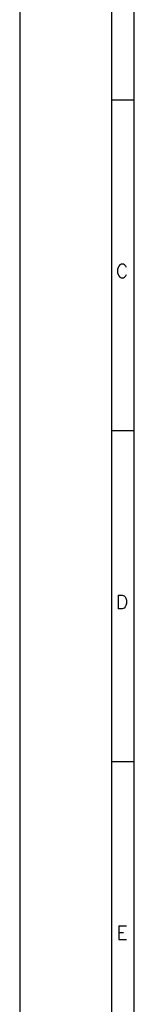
# Model space of a CAD drawing. Header units: millimetres. Extents: x 0 to 841, y 0 to 594.
# Tile 2 of 11: x 0 to 25, y 242 to 457. Entities that reach past the tile are written whole.
import ezdxf

# ---------------------------------------------------------------- set-up
doc = ezdxf.new("R2010")
doc.units = ezdxf.units.MM
doc.layers.add('FORMATO', color=7, linetype='Continuous')
doc.styles.add('SLDTEXTSTYLE0', font='ROMANS')

msp = doc.modelspace()

# ---------------------------------------------------------------- linework, layer by layer
at = {"layer": 'FORMATO'}
for p, q in [((0, 594), (0, 0)), ((20, 584), (20, 5)), ((25, 5), (25, 584)), ((25, 439.4), (20, 439.4)), ((25, 367.1), (20, 367.1)), ((25, 294.8), (20, 294.8))]:
    msp.add_line(p, q, dxfattribs=at)

# ---------------------------------------------------------------- texts
at = {"layer": 'FORMATO', "char_height": 3, "attachment_point": 1, "style": 'SLDTEXTSTYLE0'}
for s, insert in [('C', (20.96, 403.54)), ('D', (20.96, 331.24)), ('E', (21.11, 258.94))]:
    msp.add_mtext(s, dxfattribs=dict(at, insert=insert))

doc.saveas('drawing.dxf')
